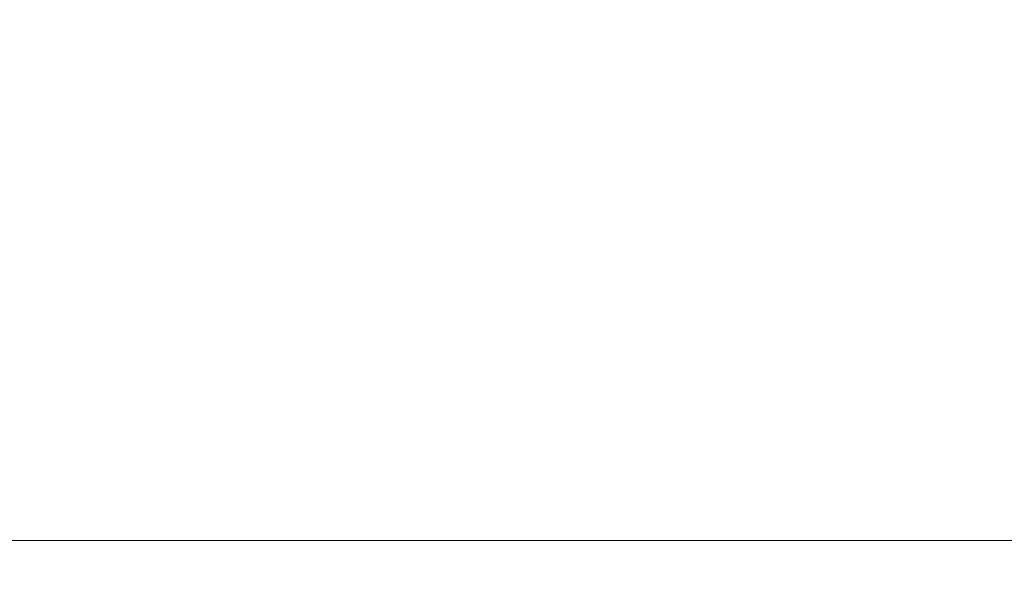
# Model space of a CAD drawing. Header units: millimetres. Extents: x 5 to 597, y 5 to 415.
# Tile 46 of 132: x 319 to 341, y 116 to 128. Entities that reach past the tile are written whole.
import ezdxf

# ---------------------------------------------------------------- set-up
doc = ezdxf.new("R2010")
doc.units = ezdxf.units.MM
doc.styles.add('SLDTEXTSTYLE0', font='ARIAL.TTF', dxfattribs={"width": 0.948})
doc.dimstyles.new('SLDDIMSTYLE1', dxfattribs={"dimtxt": 2.5, "dimasz": 2.5, "dimexe": 0, "dimexo": 0.0625, "dimtad": 1, "dimlfac": 5, "dimrnd": 1e-09, "dimzin": 12, "dimdsep": 46, "dimtxsty": 'SLDTEXTSTYLE0', "dimsah": 1, "dimcen": 0.09, "dimadec": 0, "dimazin": 3, "dimtfac": 1, "dimtofl": 0, "dimtmove": 0, "dimatfit": 3, "dimfxl": 0, "dimfrac": 2, "dimtolj": 1, "dimtzin": 12, "dimarcsym": 0})

# ---------------------------------------------------------------- blocks, each defined once
blk = doc.blocks.new('_D_8')
at = {"color": 7, "linetype": 'Continuous', "lineweight": 0}
for p, q in [((307.982, 136.306), (307.982, 115.577)), ((519.982, 136.316), (519.982, 115.577)), ((519.982, 116.577), (307.982, 116.577))]:
    blk.add_line(p, q, dxfattribs=at)
at = {"color": 7, "linetype": 'Continuous', "lineweight": 18}
for points in [[(307.982, 116.577), (310.482, 116.267), (310.482, 116.887)], [(519.982, 116.577), (517.482, 116.887), (517.482, 116.267)]]:
    blk.add_solid(points, dxfattribs=at)
at = {"color": 7, "linetype": 'Continuous', "lineweight": 18, "insert": (401.744, 119.8), "char_height": 2.5, "attachment_point": 1, "style": 'SLDTEXTSTYLE0'}
blk.add_mtext('1060', dxfattribs=at)

msp = doc.modelspace()

# ---------------------------------------------------------------- dimensions: what is measured, and where the dimension line sits
at = {"color": 7, "linetype": 'Continuous', "lineweight": 18}
dim = msp.add_linear_dim(base=(307.9821, 116.5775), p1=(519.9821, 137.3156), p2=(307.9821, 137.3056), dimstyle='SLDDIMSTYLE1', dxfattribs=at)
dim.commit()
dim.dimension.update_dxf_attribs({"geometry": '_D_8', "text_midpoint": (405.5635, 116.5775), "dimtype": 160})

doc.saveas('drawing.dxf')
